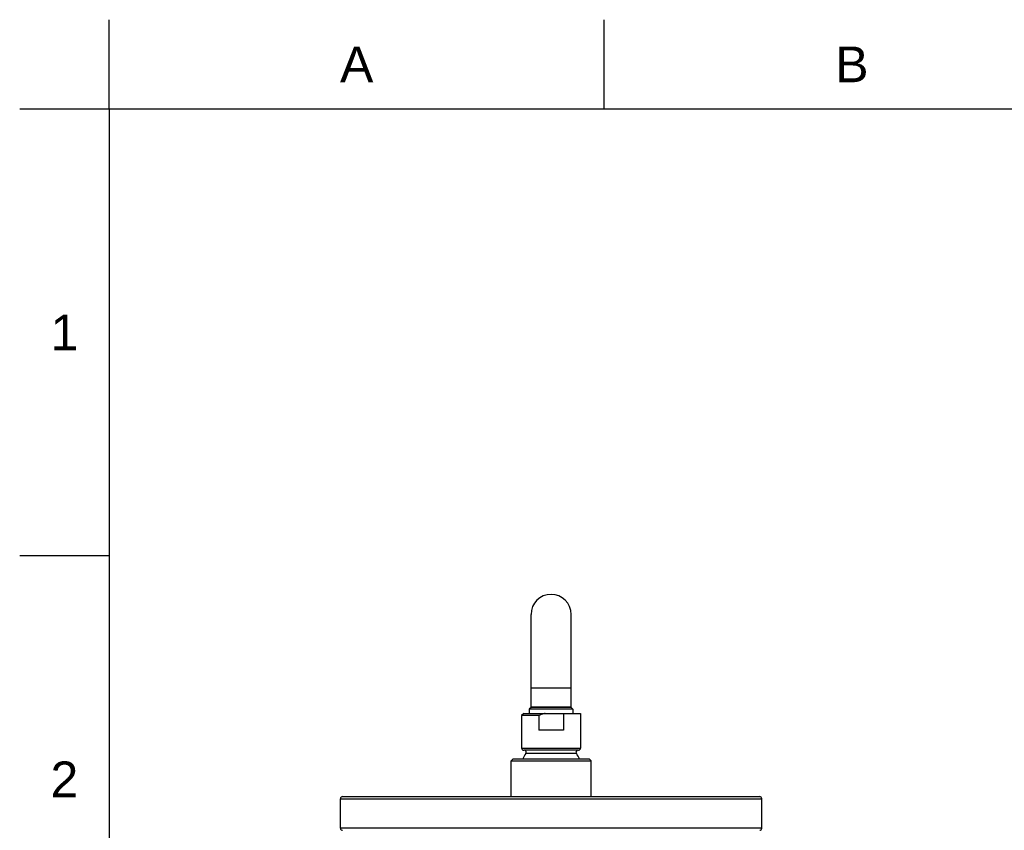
# Model space of a CAD drawing. Header units: millimetres. Extents: x 687 to 1107, y -116 to 478.
# Tile 35 of 49: x 687 to 843, y 350 to 478. Entities that reach past the tile are written whole.
import ezdxf

# ---------------------------------------------------------------- set-up
doc = ezdxf.new("R2010")
doc.units = ezdxf.units.MM
doc.header["$LTSCALE"] = 0.1
doc.layers.add('MEMBER', color=7, linetype='Continuous')
doc.styles.get("Standard").update_dxf_attribs({"font": 'arial_0.ttf'})

msp = doc.modelspace()

# ---------------------------------------------------------------- linework, layer by layer
for p, q in [((700.9504, 464.2227), (700.9504, 478.3641)), ((779.2938, 464.2227), (779.2938, 478.3641)), ((700.9504, 464.2227), (686.8089, 464.2227)), ((700.9504, 464.2227), (700.9504, -101.4339)), ((1092.6675, 464.2227), (700.9504, 464.2227)), ((700.9504, 393.5156), (686.8089, 393.5156))]:
    msp.add_line(p, q)
msp.add_point((700.9504, 393.5156))
at = {"layer": 'MEMBER', "color": 7, "linetype": 'Continuous'}
for p, q in [((767.7132, 369.5507), (767.7132, 384.2674)), ((774.0465, 369.5507), (774.0465, 384.2674)), ((767.7632, 369.6007), (767.4299, 369.2674)), ((767.4299, 369.2674), (767.4299, 368.6007)), ((774.3299, 369.2674), (767.4299, 369.2674)), ((774.0465, 369.6007), (767.7132, 369.6007)), ((767.7299, 369.5674), (774.0299, 369.5674)), ((773.9965, 369.6007), (774.3299, 369.2674)), ((774.3299, 369.2674), (774.3299, 368.6007)), ((766.5465, 368.6007), (766.2132, 368.2674)), ((766.2132, 368.2674), (766.2132, 363.1007)), ((768.916, 368.2674), (766.2132, 368.2674)), ((766.5465, 368.6007), (775.5465, 368.6007)), ((768.916, 368.2674), (768.916, 365.9341)), ((772.8437, 368.6007), (772.8437, 365.9341)), ((775.5465, 368.6007), (775.5465, 363.1007)), ((772.8437, 365.9341), (768.916, 365.9341)), ((764.8799, 361.4341), (764.5465, 361.1007)), ((764.8799, 361.4341), (776.8799, 361.4341)), ((775.2132, 362.7674), (766.5465, 362.7674)), ((776.8799, 361.4341), (777.2132, 361.1007)), ((764.5465, 355.4341), (764.5465, 361.1007)), ((764.5465, 361.1007), (777.2132, 361.1007)), ((777.2132, 355.4341), (777.2132, 361.1007)), ((737.8799, 355.4341), (803.8798, 355.4341)), ((737.5465, 350.4341), (737.5465, 355.1007)), ((804.2132, 350.4341), (804.2132, 355.1007))]:
    msp.add_line(p, q, dxfattribs=at)
at = {"layer": 'MEMBER', "color": 9, "linetype": 'Continuous'}
for p, q in [((774.0465, 372.6007), (767.7132, 372.6007)), ((766.2132, 363.1007), (775.5465, 363.1007)), ((774.8743, 362.2336), (766.8854, 362.2336)), ((737.5465, 355.1007), (804.2132, 355.1007)), ((804.2132, 350.4341), (737.5465, 350.4341))]:
    msp.add_line(p, q, dxfattribs=at)
at = {"layer": 'MEMBER', "color": 7, "linetype": 'Continuous'}
for centre, radius, start, end in [((770.8799, 384.2674), 3.1667, 0, 180), ((766.5465, 363.1007), 0.3333, 180, 270), ((775.2132, 363.1007), 0.3333, 270, 0), ((770.8799, 359.2262), 5, 143.023804, 153.795135), ((766.6191, 362.4341), 0.3333, 323.023804, 90), ((775.1406, 362.4341), 0.3333, 90, 216.976196), ((770.8799, 359.2262), 5, 26.204865, 36.976196), ((737.8799, 355.1007), 0.3333, 90, 180), ((803.8799, 355.1007), 0.3333, 0, 90), ((737.8799, 350.4341), 0.3333, 180, 270), ((803.8799, 350.4341), 0.3333, 270, 0)]:
    msp.add_arc(centre, radius, start, end, dxfattribs=at)
msp.add_open_spline([(769.9543, 368.6007), (769.8653, 368.5817), (769.5117, 368.4957), (769.1675, 368.3732), (768.916, 368.2674)], degree=3, knots=[0, 0, 0, 0, 0.25008873, 1, 1, 1, 1], dxfattribs=at)

# ---------------------------------------------------------------- texts
at = {"char_height": 5.6566, "attachment_point": 5}
for s, width, insert in [('A', 10, (740.1221, 471.2934)), ('B', 10, (818.4655, 471.2934)), ('1', 50, (693.8797, 428.8691)), ('2', 50, (693.8797, 358.1621))]:
    msp.add_mtext_dynamic_manual_height_columns(s, width=width, gutter_width=12.5, heights=[0], dxfattribs=dict(at, insert=insert))

doc.saveas('drawing.dxf')
